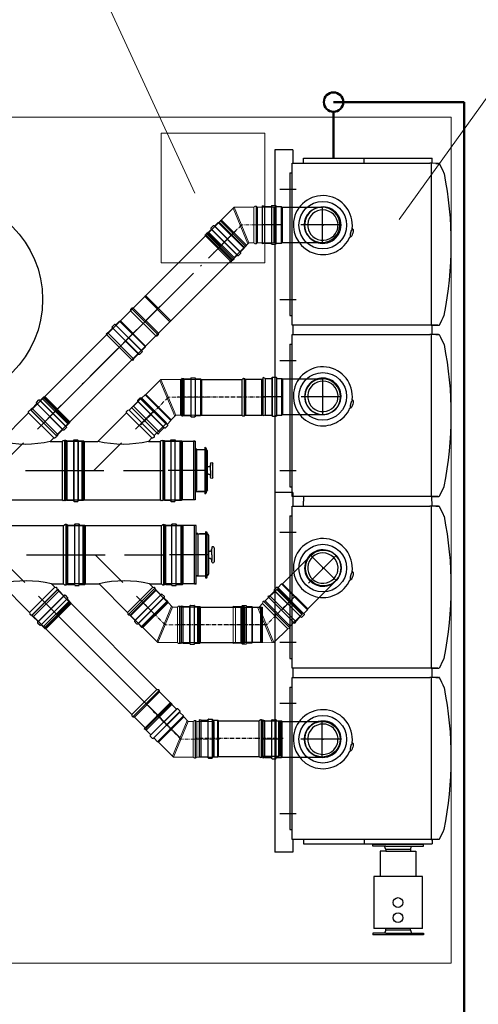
# Model space of a CAD drawing. Header units: millimetres. Extents: x -26820 to -12632, y -5851 to 1958.
# Tile 18 of 95: x -18379 to -18238, y -4891 to -4587. Entities that reach past the tile are written whole.
import ezdxf
from ezdxf.lldxf.tags import DXFTag

# ---------------------------------------------------------------- set-up
doc = ezdxf.new("R2010")
doc.units = ezdxf.units.MM
for name, pattern in [('ACAD_ISO10W100', [18.5, 12, -3, 0.5, -3]), ('AUSGEZOGEN', [0]), ('DASHED', [181.05, 120.7, -60.35])]:
    doc.linetypes.add(name, pattern=pattern)
for name, color, linetype, lineweight in [('A-INW-SC', 30, 'Continuous', 13), ('GAZ', 50, 'GAS_LINE', 50), ('Oś symetrii', 5, 'ACAD_ISO10W100', 20), ('Rysunek', 7, 'Continuous', 40)]:
    doc.layers.add(name, color=color, linetype=linetype, lineweight=lineweight)
for name, color, linetype in [('Jeremias - linie zewnetrzne', 7, 'Continuous'), ('Jeremias - opisy', 1, 'Continuous'), ('Jeremias - osie', 5, 'DASHED'), ('Pomocnicze', 1, 'Continuous')]:
    doc.layers.add(name, color=color, linetype=linetype)
doc.styles.get("Standard").update_dxf_attribs({"font": 'arial.ttf'})
tags = doc.linetypes.add('GAS_LINE', pattern='A,12.7,-5.08,["GAS",Standard,S=2.54,R=0,X=-2.54,Y=-1.27],-6.35', length=24.13).pattern_tags.tags
tags[6] = DXFTag(74, 10)

# ---------------------------------------------------------------- blocks, each defined once
blk = doc.blocks.new('boven aanzicht con')
for p, q in [((4073.8, 1337.8), (4073.8, 1287.7)), ((4413.8, 1338.5), (4413.8, 1287.7)), ((4304.7, 1205.5), (4301.2, 1205.5)), ((4303, 1207.2), (4303, 1203.7))]:
    blk.add_line(p, q)
at = {"color": 0}
for p, q in [((4463.9, 1307.5), (4023.9, 1307.5)), ((4023.9, 1307.5), (4023.9, 1305.8)), ((4463.9, 1307.5), (4463.9, 1305.8)), ((3993.9, 1300.3), (4493.9, 1300.3)), ((3993.9, 871.3), (3993.9, 1300.3)), ((4023.9, 1305.8), (4023.9, 1303.2)), ((4023.9, 1303.2), (4023.9, 1302.3)), ((4023.9, 1300.3), (4023.9, 1302.3)), ((4463.9, 1305.8), (4463.9, 1303.2)), ((4463.9, 1303.2), (4463.9, 1302.3)), ((4463.9, 1302.3), (4463.9, 1300.3)), ((4493.9, 1300.3), (4493.9, 875.1)), ((4267.1, 1119.9), (4267.1, 1121.9)), ((4267.3, 1119), (4267.7, 1118.4)), ((4290, 1112.4), (4290.6, 1112.7)), ((4291.3, 1113.4), (4291.7, 1114.9)), ((3993.8, 870.5), (3993.8, 870.3)), ((3993.8, 870.4), (3994.2, 851)), ((3994.2, 850.6), (3993.8, 870.3)), ((3993.8, 870.8), (3993.8, 870.3)), ((3993.9, 870.8), (3993.9, 870.3)), ((3993.9, 870.3), (3994.9, 870.3)), ((3994.9, 870.3), (4492.8, 870.3)), ((4492.8, 870.3), (4493.8, 870.3)), ((4493.5, 851.1), (4493.9, 870.4)), ((4493.5, 848.3), (4493.6, 854.8)), ((4493.9, 870.3), (4493.9, 875.1)), ((4493.9, 870.3), (4493.9, 870.5))]:
    blk.add_line(p, q, dxfattribs=at)
blk.add_circle((4302.9, 1205.6), 73.5, dxfattribs=at)
for centre, radius, start, end in [((4023.4, 1301.3), 1, 270, 294.4698), ((4303, 1205.5), 91, 82.8298, 246.7741), ((4303, 1205.5), 91, 262.8458, 82.833), ((4464.3, 1301.3), 1, 245.5302, 270), ((4303, 1205.5), 46.9, 262.3398, 247.5407), ((4303, 1205.5), 56.2, 133.2366, 136.7634), ((4303, 1205.5), 56.2, 76.7634, 133.2366), ((4295.7, 1178.3), 84.3, 73.8349, 76.2255), ((4303, 1205.5), 56.2, 16.7634, 73.2366), ((4303, 1205.5), 56.2, 136.7634, 193.2366), ((4303, 1205.5), 56.2, 316.7634, 13.2366), ((4303, 1205.5), 56.2, 13.2366, 16.7634), ((4303, 1205.5), 56.2, 193.2366, 196.7634), ((4303, 1205.5), 56.2, 196.7634, 253.638), ((4303, 1205.5), 47, 249.1044, 260.8956), ((4303, 1205.5), 56.2, 256.362, 313.2366), ((4303, 1205.5), 56.2, 313.2366, 316.7634), ((4303, 1205.5), 56.2, 253.638, 256.362), ((4643.9, 862.8), 649.8, 180.5382, 181.3738), ((3996.3, 847.1), 2, 180.8133, 242.8265), ((4244.4, 1927.4), 1118.2, 258.651, 281.2547), ((4491.4, 847.1), 2, 296.1028, 359.1617)]:
    blk.add_arc(centre, radius, start, end, dxfattribs=at)
blk.add_ellipse((4279.1, 1116.2), major_axis=(11.6, -3.1), ratio=0.258819, dxfattribs=at)
for points, knots in [([(4248.3, 1192.6), (4248.3, 1192.5), (4248.3, 1192.4), (4248.2, 1192.1), (4248.1, 1192.1), (4247.9, 1192)], [0, 0, 0, 0, 0.5, 0.5, 1, 1, 1, 1]), ([(4248.6, 1189.6), (4248.7, 1189.7), (4248.8, 1189.6), (4249.1, 1189.5), (4249.2, 1189.4), (4249.2, 1189.3)], [0, 0, 0, 0, 0.5, 0.5, 1, 1, 1, 1]), ([(4285.1, 1162.1), (4285.2, 1162), (4285.3, 1161.9), (4285.7, 1161.8), (4286, 1161.7), (4286.2, 1161.6)], [0.7770185, 0.7770185, 0.7770185, 0.7770185, 0.875, 0.875, 1, 1, 1, 1]), ([(4295.6, 1159.1), (4295.8, 1159), (4296.1, 1159), (4296.5, 1159), (4296.6, 1158.9), (4296.7, 1158.9)], [0, 0, 0, 0, 0.125, 0.125, 0.20416, 0.20416, 0.20416, 0.20416]), ([(3993.9, 871.3), (3993.9, 871.3), (3993.9, 871.3), (3993.9, 871.2), (3993.9, 871.1), (3993.8, 870.9), (3993.8, 870.8), (3993.9, 870.6), (3993.9, 870.4), (3993.9, 870.3)], [0.3740197, 0.3740197, 0.3740197, 0.3740197, 0.5, 0.5, 0.75, 0.75, 0.875, 0.875, 1, 1, 1, 1]), ([(4493.6, 856.7), (4493.6, 856.1), (4493.6, 855.4), (4493.6, 854.1), (4493.6, 853.5), (4493.5, 851.7), (4493.5, 850.6), (4493.5, 848.9), (4493.5, 848.3), (4493.5, 847.5), (4493.5, 847.3), (4493.4, 847.2)], [0, 0, 0, 0, 0.0625, 0.0625, 0.125, 0.125, 0.25, 0.25, 0.375, 0.375, 0.46456, 0.46456, 0.46456, 0.46456]), ([(4493.4, 847.2), (4493.5, 847.3), (4493.5, 847.6), (4493.5, 848), (4493.5, 848.1), (4493.5, 848.2)], [0.6013961, 0.6013961, 0.6013961, 0.6013961, 0.75, 0.75, 0.7995415, 0.7995415, 0.7995415, 0.7995415])]:
    blk.add_open_spline(points, degree=3, knots=knots, dxfattribs=at)
blk.add_rational_spline([(4290.6, 1112.7), (4295.2, 1115.2), (4281.7, 1119.3), (4268.1, 1123.5), (4267.1, 1119.9)], [1, 0.65756504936, 1, 0.657565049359, 1], degree=2, knots=[0, 0, 0, 0.5, 0.5, 1, 1, 1], dxfattribs=at)
for points, weights in [([(4267.1, 1119.9), (4267, 1119.5), (4267.3, 1119)], [1, 0.990816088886, 1]), ([(4291.7, 1114.9), (4291.7, 1115.1), (4291.7, 1115.2)], [1, 0.9992111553, 1])]:
    blk.add_rational_spline(points, weights, degree=2, dxfattribs=at)
for points in [[(3995.4, 845.3), (4005, 840.6), (4014.9, 835.8), (4025.1, 830.8)], [(4462.6, 830.8), (4472.8, 835.8), (4482.7, 840.6), (4492.3, 845.3)]]:
    blk.add_open_spline(points, degree=3, dxfattribs=at)
blk = doc.blocks.new('fl')
for p, q in [((-5, 38), (-5, 78)), ((-5, 78), (0, 78)), ((0, -78), (0, 78)), ((-15, 38), (-5, 41.4)), ((-15, -38), (-15, 38)), ((-5, 38), (-5, -38)), ((-15, -38), (-5, -41.4)), ((-5, -38), (-5, -78)), ((-5, -78), (0, -78))]:
    blk.add_line(p, q)
blk = doc.blocks.new('gbs-albi31_180_wzp')
at = {"layer": 'Jeremias - linie zewnetrzne'}
for p, q in [((-91.4, 148.9), (-92.5, 154.9)), ((-92.5, 154.9), (92.5, 154.9)), ((91.4, 148.9), (92.5, 154.9)), ((-95.1, 128.9), (-95.1, 117.8)), ((-94.7, 129.8), (94.7, 129.8)), ((-94.3, 130), (-92.2, 130.4)), ((-91.4, 148.9), (-91.4, 131.4)), ((-91.4, 148.9), (91.4, 148.9)), ((91.4, 148.9), (91.4, 131.4)), ((94.3, 130), (92.2, 130.4)), ((95.1, 128.9), (95.1, 117.8)), ((-94.7, 116.9), (94.7, 116.9)), ((-94.3, 116.8), (-92.2, 116.3)), ((-91.4, 115.3), (-91.4, 97.3)), ((-91.4, 97.3), (-90, 94.9)), ((-91.4, 97.3), (91.4, 97.3)), ((-90, 94.9), (90, 94.9)), ((-90, 54.9), (-90, 94.9)), ((91.4, 97.3), (90, 94.9)), ((90, 54.9), (90, 94.9)), ((91.4, 115.3), (91.4, 97.3)), ((94.3, 116.8), (92.2, 116.3)), ((-90.5, 54.9), (-90.5, 59.9)), ((-90.5, 59.9), (90.5, 59.9)), ((-90.5, 54.9), (90.5, 54.9)), ((-65.5, 49.9), (-65.5, 54.9)), ((-65.5, 54.9), (65.5, 54.9)), ((65.5, 49.9), (-65.5, 49.9)), ((-65, 54.9), (-65, 44.9)), ((-65, 44.9), (-65, 24.9)), ((65, 54.9), (65, 24.9)), ((65, 24.9), (65, 44.9)), ((65, 44.9), (65, 24.9)), ((65, 44.9), (65, 24.9)), ((65.5, 49.9), (65.5, 54.9)), ((90.5, 54.9), (90.5, 59.9)), ((-72, 24.9), (-68.8, 21.2)), ((-72, 24.9), (72, 24.9)), ((-68, 20.9), (68, 20.9)), ((-65, 24.9), (65, 24.9)), ((-63.8, 20.2), (-63.3, 18.9)), ((60.5, 16.9), (-60.3, 16.9)), ((-21.5, 7), (-18, 7)), ((21.5, 0), (-21.5, 0)), ((0, 7), (-18, 7)), ((-11, 14), (-11, 16.9)), ((0, 7), (18, 7)), ((11, 14), (11, 16.9)), ((21.5, 7), (18, 7)), ((63.8, 20.2), (63.3, 18.9)), ((72, 24.9), (68.8, 21.2))]:
    blk.add_line(p, q, dxfattribs=at)
for centre, radius, start, end in [((-94.1, 128.9), 1.03, 101.7683, 180), ((-92.4, 131.4), 1.03, 281.7683, 0), ((92.4, 131.4), 1.03, 180, 258.2317), ((94.1, 128.9), 1.03, 0, 78.2317), ((-94.1, 117.8), 1.03, 180, 258.2317), ((-92.4, 115.3), 1.03, 0, 78.2317), ((92.4, 115.3), 1.03, 101.7683, 180), ((94.1, 117.8), 1.03, 281.7683, 0), ((-68, 21.9), 1, 221.1859, 270), ((-64.7, 19.9), 1, 18.5508, 90), ((-60.5, 19.9), 3, 198.5508, 273.1934), ((-21.5, 3.5), 3.5, 90, 270), ((-18, 14), 7, 270, 0), ((18, 14), 7, 180, 270), ((21.5, 3.5), 3.5, 270, 90), ((60.5, 19.9), 3, 269.9925, 341.4492), ((64.7, 19.9), 1, 90, 161.4492), ((68, 21.9), 1, 270, 318.8141)]:
    blk.add_arc(centre, radius, start, end, dxfattribs=at)
at = {"layer": 'Jeremias - opisy', "linetype": 'AUSGEZOGEN'}
blk.add_line((-91.2, 96.9), (91.2, 96.9), dxfattribs=at)
at = {"layer": 'Jeremias - osie'}
blk.add_line((0, 16.9), (0, 154.9), dxfattribs=at)
blk = doc.blocks.new('gbs-fu16_180_wzb')
at = {"layer": 'Jeremias - linie zewnetrzne'}
for p, q in [((94, 360), (-94, 360)), ((-91.4, 354), (-94, 360)), ((-91.4, 354), (91.4, 354)), ((-91.4, 354), (-91.4, 333.8)), ((91.4, 354), (94, 360)), ((91.4, 354), (91.4, 333.8)), ((-95.1, 331.3), (-95.1, 320.2)), ((-94.3, 332.4), (-92.2, 332.8)), ((-94.3, 319.2), (-92.2, 318.7)), ((-94.1, 332.2), (94.7, 332.2)), ((-94.1, 319.3), (94.7, 319.3)), ((-92.2, 332.8), (92.2, 332.8)), ((-92.2, 318.7), (92.2, 318.7)), ((-91.4, 317.7), (-91.4, 302.4)), ((91.4, 317.7), (91.4, 302.4)), ((94.3, 332.4), (92.2, 332.8)), ((94.3, 319.2), (92.2, 318.7)), ((95.1, 331.3), (95.1, 320.2)), ((-91.4, 302.4), (91.4, 302.4)), ((-91.4, 302.4), (-90, 300)), ((-90, 300), (90, 300)), ((-90, 300), (-90, 257.8)), ((91.4, 302.4), (90, 300)), ((90, 300), (90, 65.3)), ((-90, 257.8), (-178.2, 169.6)), ((-221.5, 126.3), (-186.2, 161.6)), ((-186.2, 161.6), (-185.6, 165.4)), ((-186.2, 161.6), (-108.4, 83.8)), ((-184.5, 167.7), (-184.2, 167.9)), ((-178.2, 169.6), (-181.9, 169.1)), ((-178.2, 169.6), (-100.4, 91.8)), ((-224, 123.1), (-221.5, 126.3)), ((-146.9, 46), (-224, 123.1)), ((-221.5, 126.3), (-143.7, 48.5)), ((-143.7, 48.5), (-221.5, 126.3)), ((-100.4, 91.8), (-100.9, 88.1)), ((-90, 102.2), (-100.4, 91.8)), ((-90, 102.2), (-90, 65.3)), ((-108.4, 83.8), (-143.7, 48.5)), ((-108.4, 83.8), (-104.6, 84.4)), ((-102.3, 85.5), (-102.1, 85.8)), ((-90, 65.3), (-92.3, 62.3)), ((-90, 65.3), (90, 65.3)), ((90, 65.3), (92.3, 62.3)), ((-143.7, 48.5), (-146.9, 46)), ((-93.1, 59.5), (-93.1, 59.8)), ((-90, 54), (-92.3, 57)), ((-90, 4), (-90, 54)), ((-90, 54), (90, 54)), ((90, 54), (92.3, 57)), ((90, 54), (90, 4)), ((93.1, 59.5), (93.1, 59.8)), ((-89.5, 0), (-90, 4)), ((-90, 4), (90, 4)), ((90, 4), (-90, 4)), ((89.5, 0), (-89.5, 0)), ((90, 4), (89.5, 0))]:
    blk.add_line(p, q, dxfattribs=at)
for centre, radius, start, end in [((-94.1, 331.3), 1.03, 101.7683, 180), ((-94.1, 320.2), 1.03, 180, 258.2317), ((-92.4, 333.8), 1.03, 281.7683, 0), ((-92.4, 317.7), 1.03, 0, 78.2317), ((92.4, 333.8), 1.03, 180, 258.2317), ((92.4, 317.7), 1.03, 101.7683, 180), ((94.1, 331.3), 1.03, 0, 78.2317), ((94.1, 320.2), 1.03, 281.7683, 0), ((-407.5, 180), 326.9, 346.2351, 13.7649), ((-181.6, 164.8), 4.11, 135, 171.8397), ((-181.3, 165), 4.11, 98.1603, 135), ((-105.2, 88.4), 4.11, 278.1603, 315), ((-105, 88.7), 4.11, 315, 351.8397), ((-89, 59.8), 4.11, 143.1603, 180), ((89, 59.8), 4.11, 0, 36.8397), ((-89, 59.5), 4.11, 180, 216.8397), ((89, 59.5), 4.11, 323.1603, 0)]:
    blk.add_arc(centre, radius, start, end, dxfattribs=at)
at = {"layer": 'Jeremias - opisy', "linetype": 'AUSGEZOGEN'}
blk.add_line((91.2, 302), (-91.2, 302), dxfattribs=at)
at = {"layer": 'Jeremias - osie'}
for p, q in [((0, 360), (0, 0)), ((0, 270), (-185.5, 84.5))]:
    blk.add_line(p, q, dxfattribs=at)
blk = doc.blocks.new('fu_0629_110_wzg')
for p, q in [((123.3, 55), (0, 55)), ((125.7, 56.4), (123.3, 55)), ((123.3, 55), (123.3, -55)), ((125.7, 56.4), (125.7, -56.4)), ((141, 56.4), (125.7, 56.4)), ((142.4, 59.3), (142, 57.2)), ((142, 57.2), (142, -57.2)), ((142.6, 59.7), (142.6, -59.7)), ((154.6, 60.1), (143.4, 60.1)), ((155.5, 59.7), (155.5, -59.7)), ((155.6, 59.3), (156.1, 57.2)), ((156.1, 57.2), (156.1, -57.2)), ((177.3, 56.4), (157.1, 56.4)), ((177.3, 56.4), (183.3, 59)), ((177.3, 56.4), (177.3, -56.4)), ((183.3, -59), (183.3, 59)), ((123.3, -55), (0, -55)), ((125.7, -56.4), (123.3, -55)), ((141, -56.4), (125.7, -56.4)), ((142.4, -59.3), (142, -57.2)), ((154.6, -60.1), (143.4, -60.1)), ((155.6, -59.3), (156.1, -57.2)), ((177.3, -56.4), (157.1, -56.4)), ((177.3, -56.4), (183.3, -59))]:
    blk.add_line(p, q)
for centre, start, end in [((141, 57.4), 270, 348.2317), ((143.4, 59.1), 90, 168.2317), ((154.6, 59.1), 11.7683, 90), ((157.1, 57.4), 191.7683, 270), ((141, -57.4), 11.7683, 90), ((143.4, -59.1), 191.7683, 270), ((154.6, -59.1), 270, 348.2317), ((157.1, -57.4), 90, 168.2317)]:
    blk.add_arc(centre, 1.03, start, end)
at = {"layer": 'Jeremias - linie zewnetrzne'}
blk.add_circle((0, 0), 55, dxfattribs=at)
at = {"layer": 'Jeremias - opisy', "linetype": 'AUSGEZOGEN'}
blk.add_line((125.3, -56.2), (125.3, 56.2), dxfattribs=at)
at = {"layer": 'Jeremias - osie'}
for p, q in [((0, 55), (0, -55)), ((-55, 0), (183.3, 0))]:
    blk.add_line(p, q, dxfattribs=at)
blk = doc.blocks.new('A$C3615')
at = {"layer": 'Jeremias - linie zewnetrzne', "xscale": 0.09999999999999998, "yscale": 0.09999999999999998, "zscale": 0.09999999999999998, "rotation": 135}
blk.add_blockref('fu_0629_110_wzg', (17.21, 8.14), dxfattribs=at)
blk = doc.blocks.new('A$C15808')
at = {"layer": 'Oś symetrii'}
for p, q in [((58.1, 119), (143.4, 204.2)), ((58.1, 0), (58.1, 119))]:
    blk.add_line(p, q, dxfattribs=at)
at = {"layer": 'Pomocnicze'}
blk.add_line((0.1, 74.2), (116, 74.2), dxfattribs=at)
at = {"layer": 'Rysunek', "lineweight": -2}
for p, q in [((68, 213.9), (60.1, 206)), ((69.3, 214), (71.1, 212.8)), ((69.3, 213.7), (153.3, 129.8)), ((71.1, 212.8), (152, 131.9)), ((85.7, 226.3), (72.4, 213)), ((85.7, 226.3), (89.8, 232.6)), ((85.7, 226.3), (165.5, 146.6)), ((171.7, 150.7), (89.8, 232.6)), ((49.4, 188.1), (3.1, 141.7)), ((50.2, 190.8), (49.4, 188.1)), ((49.4, 188.1), (127.2, 110.3)), ((61, 201.6), (50.2, 190.8)), ((50.2, 190.8), (129.9, 111)), ((60, 204.7), (61.1, 202.9)), ((60.2, 204.6), (144.2, 120.7)), ((61.1, 202.9), (142, 122)), ((113.1, 96.2), (3.1, 141.7)), ((3.1, 141.7), (3.1, 81)), ((116.1, 99.2), (6.1, 144.8)), ((140.7, 121.9), (129.9, 111)), ((143.8, 120.8), (142, 122)), ((153, 128.9), (145.1, 121)), ((153.1, 130.2), (152, 131.9)), ((165.5, 146.6), (152.1, 133.2)), ((165.5, 146.6), (171.7, 150.7)), ((127.2, 110.3), (113.1, 96.2)), ((113.1, 96.2), (113.1, 81)), ((129.9, 111), (127.2, 110.3)), ((0, 75.2), (0, 75.5)), ((3.1, 81), (0.8, 78)), ((3.1, 69.7), (0.8, 72.7)), ((3.1, 81), (113.1, 81)), ((3.1, 69.7), (113.1, 69.7)), ((3.1, 19.1), (3.1, 69.7)), ((113.1, 81), (115.3, 78)), ((113.1, 69.7), (115.3, 72.7)), ((113.1, 19.1), (113.1, 69.7)), ((116.2, 75.2), (116.2, 75.5)), ((113.1, 19.1), (3.1, 19.1)), ((3.1, 19.1), (3.9, 16.2)), ((112.3, 16.2), (3.9, 16.2)), ((113.1, 19.1), (112.3, 16.2))]:
    blk.add_line(p, q, dxfattribs=at)
for centre, radius, start, end in [((68.7, 213.1), 1.03, 56.7683, 135), ((71.6, 213.7), 1.03, 236.7683, 315), ((60.8, 205.2), 1.03, 135, 213.2317), ((60.3, 202.3), 1.03, 315, 33.2317), ((141.5, 121.1), 1.03, 56.7683, 135), ((152.8, 132.5), 1.03, 135, 213.2317), ((152.3, 129.6), 1.03, 315, 33.2317), ((144.4, 121.7), 1.03, 236.7683, 315), ((4.1, 75.5), 4.11, 143.1603, 180), ((4.1, 75.2), 4.11, 180, 216.8397), ((112.1, 75.5), 4.11, 0, 36.8397), ((112.1, 75.2), 4.11, 323.1603, 0)]:
    blk.add_arc(centre, radius, start, end, dxfattribs=at)
blk = doc.blocks.new('A$C6213')
at = {"layer": 'A-INW-SC', "xscale": 0.1, "yscale": 0.1, "zscale": 0.1}
blk.add_blockref('A$C15808', (0, 0), dxfattribs=at)
blk = doc.blocks.new('A$C7243')
at = {"layer": 'A-INW-SC'}
blk.add_line((0, 37.85), (37.85, 0), dxfattribs=at)
blk = doc.blocks.new('A$C15579')
at = {"layer": 'Oś symetrii', "lineweight": -3}
blk.add_line((6.01, 0), (6.01, 52.19), dxfattribs=at)
at = {"layer": 'Pomocnicze', "lineweight": -3}
blk.add_line((0.23, 6.69), (11.79, 6.69), dxfattribs=at)
at = {"layer": 'Rysunek', "lineweight": -3}
for p, q in [((11.76, 50.89), (0.26, 50.89)), ((0.37, 50.29), (0.26, 50.89)), ((0.37, 50.29), (11.65, 50.29)), ((0.37, 50.29), (0.37, 48.27)), ((11.65, 50.29), (11.76, 50.89)), ((11.65, 50.29), (11.65, 48.27)), ((0, 48.02), (0, 46.91)), ((0.04, 48.11), (11.98, 48.11)), ((0.04, 46.82), (11.98, 46.82)), ((0.08, 48.12), (0.29, 48.17)), ((0.08, 46.81), (0.29, 46.76)), ((0.29, 48.17), (11.73, 48.17)), ((0.29, 46.76), (11.73, 46.76)), ((0.37, 46.66), (0.37, 45.13)), ((11.65, 46.66), (11.65, 45.13)), ((11.94, 48.12), (11.73, 48.17)), ((11.94, 46.81), (11.73, 46.76)), ((12.02, 48.02), (12.02, 46.91)), ((0.37, 45.13), (11.65, 45.13)), ((0.37, 45.13), (0.51, 44.89)), ((0.51, 44.89), (11.51, 44.89)), ((0.51, 44.89), (0.51, 7.42)), ((11.65, 45.13), (11.51, 44.89)), ((11.51, 44.89), (11.51, 7.42)), ((0.2, 6.84), (0.2, 6.87)), ((0.51, 7.42), (0.28, 7.12)), ((0.51, 6.29), (0.28, 6.59)), ((0.51, 7.42), (11.51, 7.42)), ((11.51, 7.42), (11.74, 7.12)), ((11.51, 6.29), (11.74, 6.59)), ((11.82, 6.84), (11.82, 6.87))]:
    blk.add_line(p, q, dxfattribs=at)
blk.add_lwpolyline([(0.51, 1.29), (0.51, 6.29), (11.51, 6.29), (11.51, 1.29), (11.46, 0.89), (0.56, 0.89), (0.51, 1.29), (11.51, 1.29)], close=True, dxfattribs=at)
for centre, radius, start, end in [((0.1, 48.02), 0.103, 101.7683, 180), ((0.1, 46.91), 0.103, 180, 258.2317), ((0.27, 48.27), 0.103, 281.7683, 0), ((0.27, 46.66), 0.103, 0, 78.2317), ((11.75, 48.27), 0.103, 180, 258.2317), ((11.75, 46.66), 0.103, 101.7683, 180), ((11.92, 48.02), 0.103, 0, 78.2317), ((11.92, 46.91), 0.103, 281.7683, 0), ((0.61, 6.87), 0.411, 143.1603, 180), ((0.61, 6.84), 0.411, 180, 216.8397), ((11.41, 6.87), 0.411, 0, 36.8397), ((11.41, 6.84), 0.411, 323.1603, 0)]:
    blk.add_arc(centre, radius, start, end, dxfattribs=at)
blk = doc.blocks.new('A$C6289')
at = {"layer": 'Oś symetrii', "lineweight": -3}
blk.add_line((60.1, 0), (60.1, 271.9), dxfattribs=at)
at = {"layer": 'Pomocnicze', "lineweight": -3}
blk.add_line((2.3, 66.7), (117.9, 66.7), dxfattribs=at)
at = {"layer": 'Rysunek', "lineweight": -3}
for p, q in [((117.6, 258.7), (2.6, 258.7)), ((3.7, 252.7), (2.6, 258.7)), ((3.7, 252.7), (116.5, 252.7)), ((3.7, 252.7), (3.7, 232.5)), ((116.5, 252.7), (117.6, 258.7)), ((116.5, 252.7), (116.5, 232.5)), ((0, 230), (0, 218.9)), ((0.4, 230.9), (119.8, 230.9)), ((0.4, 218), (119.8, 218)), ((0.8, 231), (2.9, 231.5)), ((0.8, 217.8), (2.9, 217.4)), ((2.9, 231.5), (117.3, 231.5)), ((2.9, 217.4), (117.3, 217.4)), ((3.7, 216.4), (3.7, 201.1)), ((116.5, 216.4), (116.5, 201.1)), ((119.4, 231), (117.3, 231.5)), ((119.4, 217.8), (117.3, 217.4)), ((120.2, 230), (120.2, 218.9)), ((3.7, 201.1), (116.5, 201.1)), ((3.7, 201.1), (5.1, 198.7)), ((5.1, 198.7), (115.1, 198.7)), ((5.1, 198.7), (5.1, 74)), ((116.5, 201.1), (115.1, 198.7)), ((115.1, 198.7), (115.1, 74)), ((2, 68.2), (2, 68.5)), ((5.1, 74), (2.8, 71)), ((5.1, 62.7), (2.8, 65.7)), ((5.1, 74), (115.1, 74)), ((115.1, 74), (117.4, 71)), ((115.1, 62.7), (117.4, 65.7)), ((118.2, 68.2), (118.2, 68.5))]:
    blk.add_line(p, q, dxfattribs=at)
blk.add_lwpolyline([(5.1, 12.7), (5.1, 62.7), (115.1, 62.7), (115.1, 12.7), (114.6, 8.7), (5.6, 8.7), (5.1, 12.7), (115.1, 12.7)], close=True, dxfattribs=at)
for centre, radius, start, end in [((1, 230), 1.03, 101.7683, 180), ((1, 218.9), 1.03, 180, 258.2317), ((2.7, 232.5), 1.03, 281.7683, 0), ((2.7, 216.4), 1.03, 0, 78.2317), ((117.5, 232.5), 1.03, 180, 258.2317), ((117.5, 216.4), 1.03, 101.7683, 180), ((119.2, 230), 1.03, 0, 78.2317), ((119.2, 218.9), 1.03, 281.7683, 0), ((6.1, 68.5), 4.11, 143.1603, 180), ((6.1, 68.2), 4.11, 180, 216.8397), ((114.1, 68.5), 4.11, 0, 36.8397), ((114.1, 68.2), 4.11, 323.1603, 0)]:
    blk.add_arc(centre, radius, start, end, dxfattribs=at)

msp = doc.modelspace()

# ---------------------------------------------------------------- linework, layer by layer
at = {"color": 7, "lineweight": 15}
for p, q in [((-18451.63, -4366.44), (-18325.22, -4640.58)), ((-18065.6, -4375.01), (-18262.22, -4648.73))]:
    msp.add_line(p, q, dxfattribs=at)
at = {"color": 7}
for p, q in [((-18300.55, -4627.18), (-18300.55, -4738.18)), ((-18295.05, -4627.18), (-18300.55, -4627.18)), ((-18295.05, -4627.18), (-18295.05, -4631.37)), ((-18291.75, -4631.37), (-18291.75, -4629.78)), ((-18291.75, -4629.78), (-18252.05, -4629.78)), ((-18273.05, -4631.37), (-18273.05, -4629.78)), ((-18252.05, -4631.37), (-18252.05, -4629.78)), ((-18295.05, -4681.37), (-18295.05, -4684.19)), ((-18252.05, -4684.19), (-18252.05, -4681.36)), ((-18295.05, -4733), (-18300.55, -4733)), ((-18300.55, -4733), (-18300.55, -4844)), ((-18300.55, -4733), (-18300.55, -4844)), ((-18295.05, -4733), (-18295.05, -4737.19)), ((-18291.75, -4734.19), (-18291.75, -4735.6)), ((-18291.75, -4737.19), (-18291.75, -4735.6)), ((-18252.05, -4737.19), (-18252.11, -4734.19)), ((-18295.05, -4787.19), (-18295.05, -4790.02)), ((-18252.05, -4790.02), (-18252.05, -4787.19)), ((-18295.05, -4840.19), (-18295.05, -4844)), ((-18291.75, -4840.02), (-18291.75, -4841.43)), ((-18273.05, -4840.02), (-18273.05, -4841.43)), ((-18252.05, -4840.02), (-18252.05, -4841.43)), ((-18291.75, -4841.43), (-18252.05, -4841.43)), ((-18266.36, -4843.1), (-18266.36, -4843.6)), ((-18258.75, -4843.1), (-18258.75, -4843.6)), ((-18295.05, -4844), (-18300.55, -4844)), ((-18268.05, -4843.6), (-18268.05, -4851.5)), ((-18266.36, -4843.6), (-18268.05, -4843.6)), ((-18266.36, -4843.6), (-18258.75, -4843.6)), ((-18258.75, -4843.6), (-18257.05, -4843.6)), ((-18257.05, -4843.6), (-18257.05, -4851.5)), ((-18255.05, -4851.5), (-18270.05, -4851.5)), ((-18270.05, -4851.5), (-18270.05, -4867.5)), ((-18255.05, -4867.5), (-18255.05, -4851.5)), ((-18255.05, -4867.5), (-18270.05, -4867.5)), ((-18266.36, -4868), (-18266.36, -4867.5)), ((-18258.75, -4868), (-18258.75, -4867.5))]:
    msp.add_line(p, q, dxfattribs=at)
for centre, radius in [((-18403.88, -4673.39), 31.7), ((-18403.88, -4673.39), 31.7), ((-18262.55, -4859.5), 1.5), ((-18262.55, -4864.2), 1.5)]:
    msp.add_circle(centre, radius, dxfattribs=at)
at = {"layer": 'A-INW-SC', "color": 7}
for p, q in [((-18246.13, -4617.18), (-18446.13, -4617.18)), ((-18246.13, -4617.18), (-18246.13, -4878.18)), ((-18246.13, -4878.18), (-18446.13, -4878.18))]:
    msp.add_line(p, q, dxfattribs=at)
msp.add_lwpolyline([(-18335.61, -4622.05), (-18335.61, -4662.05), (-18303.61, -4662.05), (-18303.61, -4622.05), (-18335.61, -4622.05)], dxfattribs=at)
at = {"layer": 'GAZ', "color": 7, "ltscale": 2}
msp.add_line((-18282.45, -4612.47), (-18242.2, -4612.47), dxfattribs=at)
at = {"layer": 'GAZ', "color": 7, "ltscale": 3}
for p, q in [((-18242.2, -4986.03), (-18242.2, -4612.47)), ((-18282.45, -4615.47), (-18282.45, -4629.96))]:
    msp.add_line(p, q, dxfattribs=at)
at = {"layer": 'GAZ', "color": 7, "linetype": 'Continuous', "ltscale": 0.7}
msp.add_circle((-18282.45, -4612.47), 3, dxfattribs=at)

# ---------------------------------------------------------------- block references
at = {"color": 7, "yscale": 0.1, "zscale": 0.1, "rotation": 90}
for name, p, xscale in [('boven aanzicht con', (-18165.2, -5080.75), 0.1), ('boven aanzicht con', (-18165.2, -5133.58), 0.1), ('boven aanzicht con', (-18165.2, -5186.58), 0.1), ('boven aanzicht con', (-18165.2, -5239.4), 0.1), ('fl', (-18262.55, -4841.6), 0.1), ('fl', (-18262.55, -4869.5), -0.1)]:
    msp.add_blockref(name, p, dxfattribs=dict(at, xscale=xscale))
at = {"layer": 'A-INW-SC', "color": 7, "xscale": -1}
for name, p, rotation in [('A$C3615', (-18292.42, -4632.43), 134.9999999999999), ('A$C6213', (-18298.93, -4644.59), 89.99999999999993), ('A$C15579', (-18316.81, -4647.9), 134.9999999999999), ('A$C7243', (-18368.05, -4669.79), 180), ('A$C15579', (-18340.16, -4671.24), 134.9999999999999), ('A$C3615', (-18292.24, -4685.48), 134.9999999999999), ('A$C6213', (-18321.51, -4697.77), 89.99999999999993)]:
    msp.add_blockref(name, p, dxfattribs=dict(at, rotation=rotation))
at = {"layer": 'A-INW-SC', "color": 7, "yscale": 0.1, "zscale": 0.1}
for p, xscale, rotation in [((-18303.35, -4697.56), -0.1, 89.99999999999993), ((-18303.59, -4779.81), 0.1, 90), ((-18298.02, -4814.91), 0.1, 90)]:
    msp.add_blockref('A$C6289', p, dxfattribs=dict(at, xscale=xscale, rotation=rotation))
at = {"layer": 'A-INW-SC', "color": 7}
for name, p, rotation in [('A$C3615', (-18277.44, -4773.49), 90), ('A$C6213', (-18290.64, -4769.5), 135), ('A$C15579', (-18339.81, -4807.11), 45), ('A$C6213', (-18322.48, -4779.61), 90), ('A$C3615', (-18292.34, -4827.02), 45), ('A$C6213', (-18317.65, -4814.91), 90)]:
    msp.add_blockref(name, p, dxfattribs=dict(at, rotation=rotation))
msp.add_blockref('A$C7243', (-18367.7, -4808.57), dxfattribs=at)
at = {"layer": 'Jeremias - linie zewnetrzne', "color": 7, "yscale": 0.1, "zscale": 0.1}
for name, p, xscale, rotation in [('gbs-fu16_180_wzb', (-18359.6, -4726.18), -0.1, 90), ('gbs-fu16_180_wzb', (-18329.36, -4726.18), -0.1, 90), ('gbs-albi31_180_wzp', (-18319.67, -4726.18), -0.1, 90), ('gbs-fu16_180_wzb', (-18359.25, -4752.18), 0.1, 89.99999999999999), ('gbs-fu16_180_wzb', (-18329.01, -4752.18), 0.1, 89.99999999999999), ('gbs-albi31_180_wzp', (-18319.32, -4752.18), 0.1, 89.99999999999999)]:
    msp.add_blockref(name, p, dxfattribs=dict(at, xscale=xscale, rotation=rotation))

doc.saveas('drawing.dxf')
